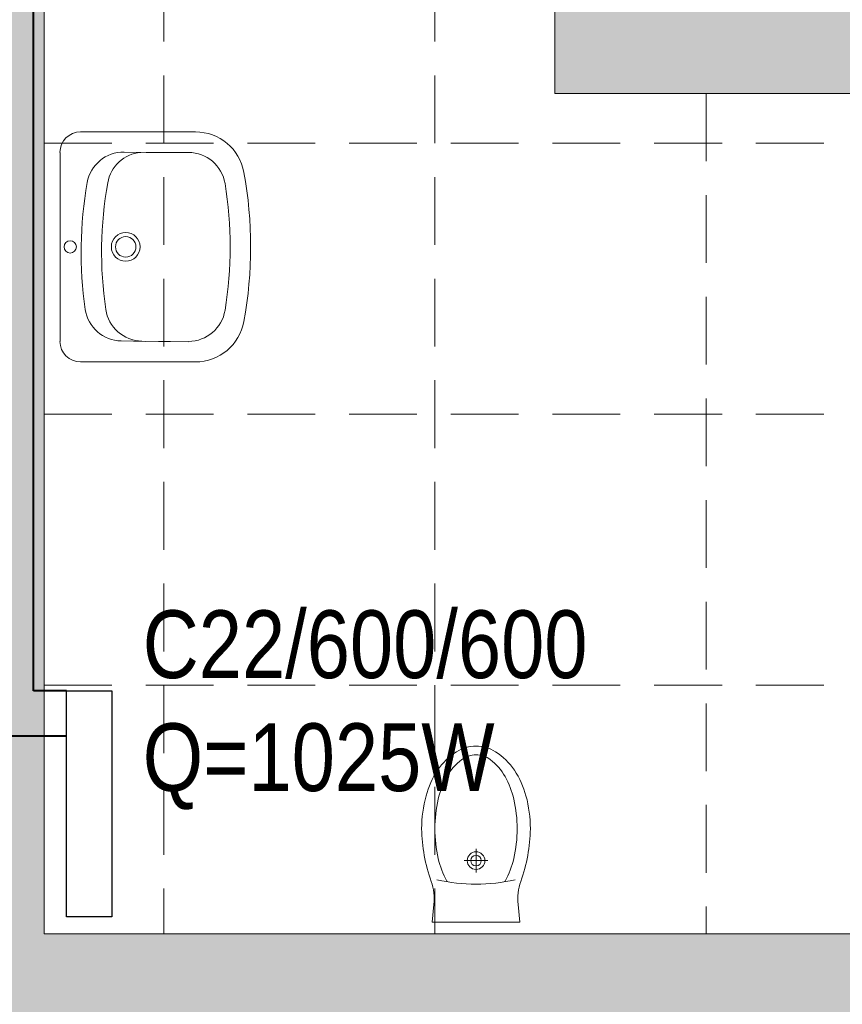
# Model space of a CAD drawing. Header units: millimetres. Extents: x -23540 to 53212, y -37964 to 41185.
# Tile 15 of 203: x -15295 to -15113, y -31805 to -31587. Entities that reach past the tile are written whole.
import ezdxf

# ---------------------------------------------------------------- set-up
doc = ezdxf.new("R2010")
doc.units = ezdxf.units.MM
doc.linetypes.add('DASHED', pattern=[0.75, 0.5, -0.25])
doc.linetypes.add('DASHEDX2', pattern=[1.5, 1, -0.5])
doc.layers.get('0').update_dxf_attribs({"lineweight": 18})
for name, color, linetype, lineweight in [('mm_CO_opisy', 5, 'Continuous', 9), ('mm_CO_rury', 84, 'Continuous', 40), ('mm_grzejniki', 30, 'Continuous', 30), ('PG_PRZERYWANE_ŚREDNIE', 1, 'DASHEDX2', 18), ('PG_WIDOKOWE_CIENKIE', 1, 'Continuous', 18), ('PG_WYPOSAŻENIE', 1, 'Continuous', 18), ('PG_ŚCIANY_DZIAŁOWE', 3, 'Continuous', 18)]:
    doc.layers.add(name, color=color, linetype=linetype, lineweight=lineweight)
doc.styles.get("Standard").update_dxf_attribs({"font": 'arial.ttf'})

msp = doc.modelspace()

# ---------------------------------------------------------------- hatches: boundary and pattern name
at = {"layer": 'PG_ŚCIANY_DZIAŁOWE', "true_color": 0x636466, "transparency": 33554610}
h = msp.add_hatch(color=251, dxfattribs=at)
h.dxf.hatch_style = 1
h.paths.add_polyline_path([(-14660.86, -31379.19), (-14697.79, -31379.19), (-14697.79, -31847.69), (-14871.79, -31847.69), (-14871.79, -31463.69), (-14871.79, -31355.69), (-14994.29, -31355.69), (-14994.29, -31374.19), (-14914.79, -31374.19), (-14914.79, -31584.69), (-15162.29, -31584.69), (-15162.29, -31374.19), (-15095.29, -31374.19), (-15095.29, -31355.69), (-15188.79, -31355.69), (-15188.79, -31374.19), (-15176.79, -31374.19), (-15176.79, -31603.19), (-14914.79, -31603.19), (-14914.79, -31789.19), (-15289.79, -31789.19), (-15289.79, -31374.19), (-15289.79, -31355.69), (-15339.79, -31355.69), (-15339.79, -31371.69), (-15308.29, -31371.69), (-15308.29, -31810.19), (-15108.79, -31810.19), (-15108.79, -31817.19), (-15099.79, -31817.19), (-15099.79, -31810.19), (-14910.79, -31810.19), (-14910.79, -31975.69), (-14924.29, -31975.69), (-14924.29, -32047.69), (-14849.24, -32047.69), (-14849.24, -31893.65), (-14660.86, -31893.65)])
h.paths.add_polyline_path([(-14697.79, -31239.19), (-14660.86, -31239.19), (-14660.86, -31204.69), (-14697.79, -31234.69)])

# ---------------------------------------------------------------- linework, layer by layer
at = {"color": 251, "true_color": 0x636466}
for p, q in [((-15289.79, -31374.19), (-15289.79, -31789.19)), ((-15176.79, -31374.19), (-15176.79, -31603.19)), ((-15289.79, -31789.19), (-14914.79, -31789.19))]:
    msp.add_line(p, q, dxfattribs=at)
at = {"color": 251, "lineweight": 20, "true_color": 0x636466}
msp.add_line((-15176.79, -31603.19), (-14914.79, -31603.19), dxfattribs=at)
at = {"layer": 'mm_CO_rury'}
for p, q in [((-15292.09, -31735.42), (-15292.09, -31317.31)), ((-15284.79, -31735.42), (-15292.09, -31735.42))]:
    msp.add_line(p, q, dxfattribs=at)
at = {"layer": 'mm_CO_rury', "linetype": 'DASHED', "ltscale": 30}
msp.add_line((-15284.79, -31745.42), (-15302.09, -31745.42), dxfattribs=at)
at = {"layer": 'mm_grzejniki', "lineweight": 30}
msp.add_lwpolyline([(-15284.79, -31785.42), (-15284.79, -31735.42), (-15274.79, -31735.42), (-15274.79, -31785.42)], close=True, dxfattribs=at)
at = {"layer": 'PG_PRZERYWANE_ŚREDNIE', "color": 251, "lineweight": 15, "ltscale": 15, "true_color": 0x636466}
for p, q in [((-15263.29, -31374.19), (-15263.29, -31789.19)), ((-15203.29, -31374.19), (-15203.29, -31789.19)), ((-15143.29, -31603.19), (-15143.29, -31789.19)), ((-14914.79, -31614.19), (-15289.79, -31614.19)), ((-14914.79, -31674.19), (-15289.79, -31674.19)), ((-14914.79, -31734.19), (-15289.79, -31734.19))]:
    msp.add_line(p, q, dxfattribs=at)
at = {"layer": 'PG_WIDOKOWE_CIENKIE', "color": 251, "lineweight": 18, "true_color": 0x636466}
for p, q in [((-15256.29, -31611.7), (-15281.71, -31611.7)), ((-15286.25, -31616.25), (-15286.25, -31658.06)), ((-15272.06, -31616.17), (-15266.71, -31616.25)), ((-15268.98, -31616.22), (-15268.98, -31616.3)), ((-15257.82, -31616.25), (-15267.16, -31616.25)), ((-15272.69, -31657.98), (-15267.35, -31658.06)), ((-15268.98, -31657.95), (-15268.98, -31658.04)), ((-15268.16, -31658), (-15257.82, -31658.16)), ((-15267.16, -31658.02), (-15267.16, -31658.06)), ((-15261.82, -31658.06), (-15264.45, -31658.06)), ((-15264.45, -31658.06), (-15264.45, -31658.06)), ((-15264.44, -31658.06), (-15264.44, -31658.06)), ((-15263.71, -31658.06), (-15263.71, -31658.12)), ((-15262.63, -31658.06), (-15262.63, -31658.08)), ((-15256.29, -31662.61), (-15281.71, -31662.61))]:
    msp.add_line(p, q, dxfattribs=at)
for centre, radius in [((-15271.71, -31637.15), 3.18), ((-15271.71, -31637.15), 2.27), ((-15283.98, -31637.15), 1.36)]:
    msp.add_circle(centre, radius, dxfattribs=at)
for centre, radius, start, end in [((-15281.71, -31616.25), 4.55, 90, 180), ((-15256.29, -31622.61), 10.91, 10.2403, 90), ((-15272.18, -31624.35), 8.18, 89.1253, 169.9711), ((-15267.65, -31624.37), 8.18, 95.2076, 169.9711), ((-15257.82, -31624.43), 8.18, 9.1541, 90), ((-15336.79, -31637.15), 92.72, 349.7597, 10.2403), ((-15193.41, -31638.28), 88.17, 169.9711, 188.2794), ((-15188.88, -31638.3), 88.17, 169.9711, 188.2794), ((-15336.79, -31637.15), 88.17, 350.8459, 9.1541), ((-15272.57, -31649.8), 8.18, 188.2794, 269.1253), ((-15268.04, -31649.82), 8.18, 188.2794, 269.1253), ((-15257.82, -31649.88), 8.18, 270, 350.8459), ((-15256.29, -31651.7), 10.91, 270, 349.7597), ((-15281.71, -31658.06), 4.55, 180, 270)]:
    msp.add_arc(centre, radius, start, end, dxfattribs=at)
at = {"layer": 'PG_WYPOSAŻENIE', "color": 251, "lineweight": 18, "true_color": 0x636466}
for p, q in [((-15194.21, -31770.36), (-15194.21, -31775.64)), ((-15196.85, -31773), (-15191.58, -31773))]:
    msp.add_line(p, q, dxfattribs=at)
msp.add_lwpolyline([(-15206.24, -31765.96, -0.066486), (-15205.26, -31758.67, -0.079028), (-15202.72, -31753.01, -0.107158), (-15198.52, -31748.9, -0.141632), (-15194.21, -31747.65, -0.141632), (-15189.91, -31748.9, -0.107158), (-15185.71, -31753.01, -0.079028), (-15183.16, -31758.67, -0.066486), (-15182.19, -31765.96, -0.082267), (-15184.31, -31777.63, 0.113756), (-15184.92, -31782.69), (-15184.49, -31786.65), (-15203.94, -31786.65), (-15203.51, -31782.69, 0.113756), (-15204.11, -31777.63, -0.082267)], format="xyb", close=True, dxfattribs=at)
for points in [[(-15200.56, -31777.69, -0.003664), (-15200.65, -31777.53, -0.070396), (-15202.57, -31772.55, -0.05666), (-15203.31, -31765.96, -0.05666), (-15202.57, -31759.38, -0.070396), (-15200.65, -31754.39, -0.106167), (-15197.37, -31750.65, -0.161429), (-15194.21, -31749.6, -0.161429), (-15191.06, -31750.65, -0.106167), (-15187.78, -31754.39, -0.070396), (-15185.86, -31759.38, -0.05666), (-15185.11, -31765.96, -0.05666), (-15185.86, -31772.55, -0.070396), (-15187.78, -31777.53, -0.003664), (-15187.86, -31777.69, -0.161429)], [(-15206.24, -31765.96, -0.071321), (-15206.24, -31765.96)]]:
    msp.add_lwpolyline(points, format="xyb", dxfattribs=at)
for radius in [1.95, 1.17]:
    msp.add_circle((-15194.21, -31773), radius, dxfattribs=at)
msp.add_arc((-15194.21, -31738.73), 39.47, 257.3322, 282.6678, dxfattribs=at)

# ---------------------------------------------------------------- texts
at = {"layer": 'mm_CO_opisy', "insert": (-15267.95, -31717.61), "char_height": 15, "attachment_point": 1}
msp.add_mtext_dynamic_manual_height_columns('{\\fArial Narrow|b0|i0|c238|p34;C22/600/600\\PQ=1025W}', width=136.2183, gutter_width=0, heights=[73.13], dxfattribs=at)

doc.saveas('drawing.dxf')
